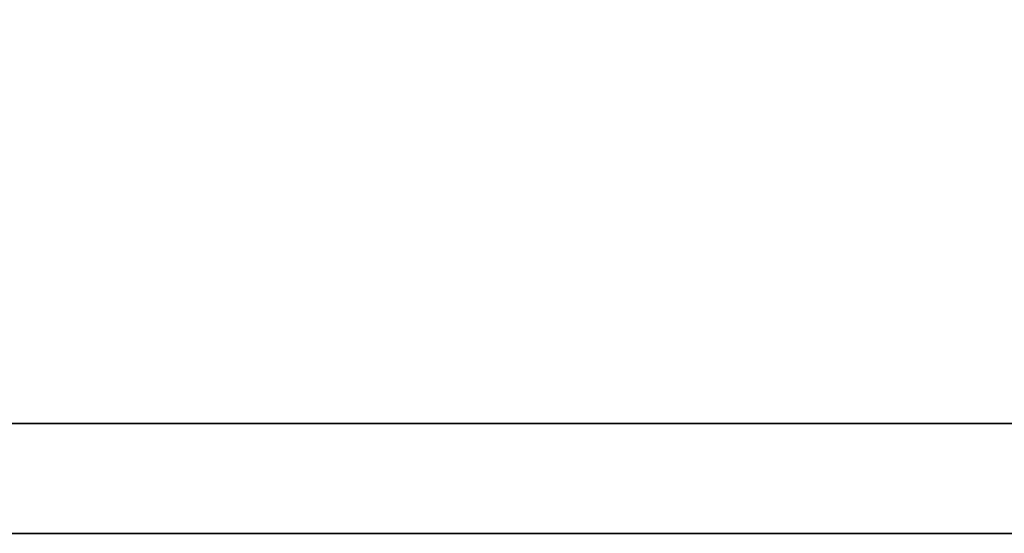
# Model space of a CAD drawing. Header units: millimetres. Extents: x 725 to 1014, y 326 to 423.
# Tile 26 of 51: x 943.475 to 944.828, y 350.599 to 351.306. Entities that reach past the tile are written whole.
import ezdxf

# ---------------------------------------------------------------- set-up
doc = ezdxf.new("R2010")
doc.units = ezdxf.units.MM
doc.header["$LTSCALE"] = 0.15
doc.layers.add('DIM', color=4, linetype='CONTINUOUS')
doc.layers.add('layer 1', color=7, linetype='CONTINUOUS')

# ---------------------------------------------------------------- blocks, each defined once
blk = doc.blocks.new('TBI MOTION logo(完整正式版)')
at = {"layer": 'layer 1', "color": 22, "lineweight": 35}
blk.add_open_spline([(75.90875, -9.47875), (75.90875, -9.47875), (75.90875, -12.28625), (75.90875, -12.28625), (75.90875, -12.28625), (75.90875, -12.28625), (75.90875, -12.47875), (75.90875, -12.47875), (75.90875, -12.47875), (75.90875, -12.47875), (75.71625, -12.47875), (75.71625, -12.47875), (75.71625, -12.47875), (75.71625, -12.47875), (-88.32875, -12.47875), (-88.32875, -12.47875), (-88.32875, -12.47875), (-88.32875, -12.47875), (-88.32875, -13.29375), (-88.32875, -13.29375), (-88.32875, -13.29375), (-88.32875, -13.29375), (82.89125, -13.29375), (82.89125, -13.29375), (82.89125, -13.29375), (82.89125, -13.29375), (75.90875, -9.47875), (75.90875, -9.47875)], degree=3, knots=[0, 0, 0, 0, 0.1428571, 0.1428571, 0.1428571, 0.1428572, 0.2857143, 0.2857143, 0.2857143, 0.2857143, 0.4285714, 0.4285714, 0.4285714, 0.4285714, 0.5714286, 0.5714286, 0.5714286, 0.5714286, 0.7142857, 0.7142857, 0.7142857, 0.7142857, 0.8571429, 0.8571429, 0.8571429, 0.8571429, 1, 1, 1, 1], dxfattribs=at)

msp = doc.modelspace()

# ---------------------------------------------------------------- block references
at = {"layer": 'DIM', "color": 7, "xscale": 0.1852549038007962, "yscale": 0.1852549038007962, "zscale": 0.1852549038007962}
msp.add_blockref('TBI MOTION logo(完整正式版)', (956.1882, 353.0618), dxfattribs=at)

doc.saveas('drawing.dxf')
